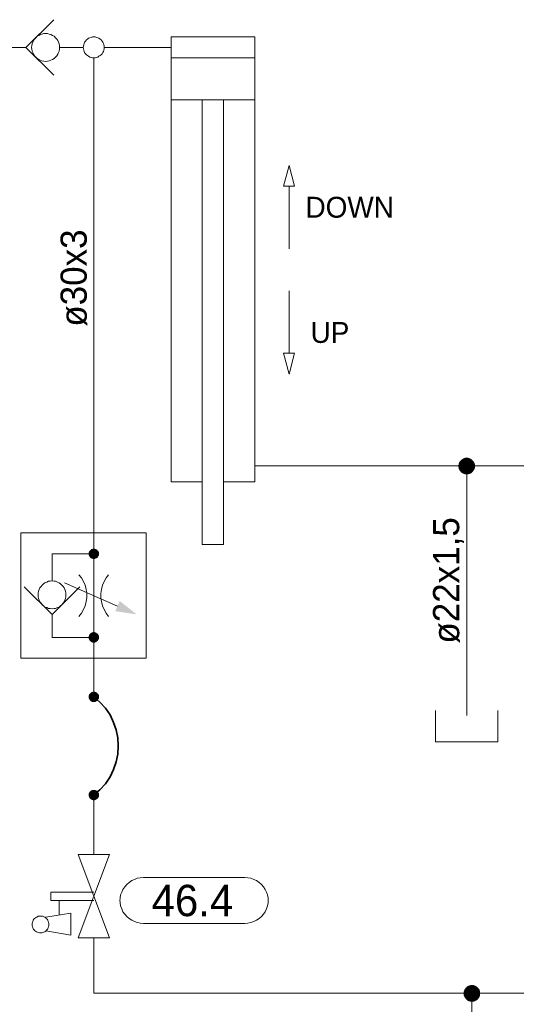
# Model space of a CAD drawing. Header units: millimetres. Extents: x 0 to 138, y 0 to 47.
# Tile 82 of 165: x 13.09 to 14.59, y 33.73 to 36.7. Entities that reach past the tile are written whole.
import ezdxf

# ---------------------------------------------------------------- set-up
doc = ezdxf.new("R2010")
doc.units = ezdxf.units.MM
for name, color, linetype in [('PDF_Geomertry', 7, 'Continuous'), ('PDF_Solid Fills', 7, 'Continuous'), ('PDF_Text', 7, 'Continuous')]:
    doc.layers.add(name, color=color, linetype=linetype)
doc.styles.add('PDF Arial', font='txt')

msp = doc.modelspace()

# ---------------------------------------------------------------- hatches: boundary and pattern name
at = {"layer": 'PDF_Solid Fills', "transparency": 33554559}
for points in [[(14.4396, 35.3521), (14.416, 35.3618), (14.4174, 35.3646)], [(14.4396, 35.3521), (14.4174, 35.3646), (14.4196, 35.3674)], [(14.4396, 35.3521), (14.4196, 35.3674), (14.4215, 35.3693)], [(14.4396, 35.3521), (14.4215, 35.3693), (14.4243, 35.3715)], [(14.4396, 35.3521), (14.4243, 35.3715), (14.4271, 35.3735)], [(14.4396, 35.3521), (14.4271, 35.3735), (14.4299, 35.3749)], [(14.4396, 35.3521), (14.4299, 35.3749), (14.4326, 35.3763)], [(14.4396, 35.3521), (14.4326, 35.3763), (14.4363, 35.3771)], [(14.4396, 35.3521), (14.4363, 35.3771), (14.4396, 35.3771)], [(14.4396, 35.3521), (14.4424, 35.3771), (14.446, 35.3763)], [(14.4396, 35.3521), (14.4396, 35.3771), (14.4424, 35.3771)], [(14.4396, 35.3521), (14.446, 35.3763), (14.4487, 35.3749)], [(14.4396, 35.3521), (14.4487, 35.3749), (14.4521, 35.3735)], [(14.4396, 35.3521), (14.4521, 35.3735), (14.4549, 35.3715)], [(14.4396, 35.3521), (14.4549, 35.3715), (14.4571, 35.3693)], [(14.4396, 35.3521), (14.4571, 35.3693), (14.459, 35.3674)], [(14.4396, 35.3521), (14.459, 35.3674), (14.4613, 35.3646)], [(14.4396, 35.3521), (14.4613, 35.3646), (14.4626, 35.3618)], [(14.4396, 35.3521), (14.414, 35.3521), (14.4146, 35.3549)], [(14.4396, 35.3521), (14.4146, 35.3485), (14.414, 35.3521)], [(14.4396, 35.3521), (14.4146, 35.3549), (14.4154, 35.3582)], [(14.4396, 35.3521), (14.4154, 35.3451), (14.4146, 35.3485)], [(14.4396, 35.3521), (14.4154, 35.3582), (14.416, 35.3618)], [(14.4396, 35.3521), (14.416, 35.3424), (14.4154, 35.3451)], [(14.4396, 35.3521), (14.4174, 35.3396), (14.416, 35.3424)], [(14.4396, 35.3521), (14.4196, 35.3368), (14.4174, 35.3396)], [(14.4396, 35.3521), (14.4215, 35.334), (14.4196, 35.3368)], [(14.4396, 35.3521), (14.4243, 35.3318), (14.4215, 35.334)], [(14.4396, 35.3521), (14.4271, 35.3299), (14.4243, 35.3318)], [(14.4396, 35.3521), (14.4299, 35.3285), (14.4271, 35.3299)], [(14.4396, 35.3521), (14.4326, 35.3276), (14.4299, 35.3285)], [(14.4396, 35.3521), (14.4363, 35.3271), (14.4326, 35.3276)], [(14.4396, 35.3521), (14.4396, 35.3263), (14.4363, 35.3271)], [(14.4396, 35.3521), (14.4626, 35.3618), (14.464, 35.3582)], [(14.4396, 35.3521), (14.464, 35.3582), (14.4646, 35.3549)], [(14.4396, 35.3521), (14.4646, 35.3549), (14.4646, 35.3521)], [(14.4396, 35.3521), (14.4424, 35.3271), (14.4396, 35.3263)], [(14.4396, 35.3521), (14.446, 35.3276), (14.4424, 35.3271)], [(14.4396, 35.3521), (14.4487, 35.3285), (14.446, 35.3276)], [(14.4396, 35.3521), (14.4521, 35.3299), (14.4487, 35.3285)], [(14.4396, 35.3521), (14.4549, 35.3318), (14.4521, 35.3299)], [(14.4396, 35.3521), (14.4571, 35.334), (14.4549, 35.3318)], [(14.4396, 35.3521), (14.459, 35.3368), (14.4571, 35.334)], [(14.4396, 35.3521), (14.4613, 35.3396), (14.459, 35.3368)], [(14.4396, 35.3521), (14.4626, 35.3424), (14.4613, 35.3396)], [(14.4396, 35.3521), (14.464, 35.3451), (14.4626, 35.3424)], [(14.4396, 35.3521), (14.4646, 35.3485), (14.464, 35.3451)], [(14.4396, 35.3521), (14.4646, 35.3521), (14.4646, 35.3485)], [(13.3174, 35.0874), (13.3035, 35.0957), (13.3049, 35.0971)], [(13.3174, 35.0874), (13.3049, 35.0971), (13.3062, 35.0985)], [(13.3174, 35.0874), (13.3062, 35.0985), (13.3076, 35.0999)], [(13.3174, 35.0874), (13.3076, 35.0999), (13.309, 35.1013)], [(13.3174, 35.0874), (13.309, 35.1013), (13.3113, 35.1021)], [(13.3174, 35.0874), (13.3113, 35.1021), (13.3132, 35.1026)], [(13.3174, 35.0874), (13.3132, 35.1026), (13.3154, 35.1035)], [(13.3174, 35.0874), (13.3154, 35.1035), (13.3174, 35.1035)], [(13.3174, 35.0874), (13.3196, 35.1035), (13.3215, 35.1026)], [(13.3174, 35.0874), (13.3174, 35.1035), (13.3196, 35.1035)], [(13.3174, 35.0874), (13.3215, 35.1026), (13.3229, 35.1021)], [(13.3174, 35.0874), (13.3229, 35.1021), (13.3251, 35.1013)], [(13.3174, 35.0874), (13.3251, 35.1013), (13.3265, 35.0999)], [(13.3174, 35.0874), (13.3265, 35.0999), (13.3285, 35.0985)], [(13.3174, 35.0874), (13.3285, 35.0985), (13.3299, 35.0971)], [(13.3174, 35.0874), (13.3299, 35.0971), (13.3307, 35.0957)], [(13.3174, 35.0874), (13.3015, 35.0896), (13.3021, 35.0915)], [(13.3174, 35.0874), (13.3015, 35.0874), (13.3015, 35.0896)], [(13.3174, 35.0874), (13.3015, 35.0854), (13.3015, 35.0874)], [(13.3174, 35.0874), (13.3021, 35.084), (13.3015, 35.0854)], [(13.3174, 35.0874), (13.3021, 35.0915), (13.3029, 35.0937)], [(13.3174, 35.0874), (13.3029, 35.0818), (13.3021, 35.084)], [(13.3174, 35.0874), (13.3029, 35.0937), (13.3035, 35.0957)], [(13.3174, 35.0874), (13.3035, 35.0799), (13.3029, 35.0818)], [(13.3174, 35.0874), (13.3049, 35.0785), (13.3035, 35.0799)], [(13.3174, 35.0874), (13.3062, 35.0763), (13.3049, 35.0785)], [(13.3174, 35.0874), (13.3076, 35.0749), (13.3062, 35.0763)], [(13.3174, 35.0874), (13.309, 35.0743), (13.3076, 35.0749)], [(13.3174, 35.0874), (13.3113, 35.0735), (13.309, 35.0743)], [(13.3174, 35.0874), (13.3132, 35.0729), (13.3113, 35.0735)], [(13.3174, 35.0874), (13.3154, 35.0721), (13.3132, 35.0729)], [(13.3174, 35.0874), (13.3174, 35.0721), (13.3154, 35.0721)], [(13.3174, 35.0874), (13.3307, 35.0957), (13.3321, 35.0937)], [(13.3174, 35.0874), (13.3321, 35.0937), (13.3326, 35.0915)], [(13.3174, 35.0874), (13.3326, 35.0915), (13.3326, 35.0896)], [(13.3174, 35.0874), (13.3326, 35.0896), (13.3326, 35.0874)], [(13.3174, 35.0874), (13.3196, 35.0721), (13.3174, 35.0721)], [(13.3174, 35.0874), (13.3215, 35.0729), (13.3196, 35.0721)], [(13.3174, 35.0874), (13.3229, 35.0735), (13.3215, 35.0729)], [(13.3174, 35.0874), (13.3251, 35.0743), (13.3229, 35.0735)], [(13.3174, 35.0874), (13.3265, 35.0749), (13.3251, 35.0743)], [(13.3174, 35.0874), (13.3285, 35.0763), (13.3265, 35.0749)], [(13.3174, 35.0874), (13.3299, 35.0785), (13.3285, 35.0763)], [(13.3174, 35.0874), (13.3307, 35.0799), (13.3299, 35.0785)], [(13.3174, 35.0874), (13.3321, 35.0818), (13.3307, 35.0799)], [(13.3174, 35.0874), (13.3326, 35.084), (13.3321, 35.0818)], [(13.3174, 35.0874), (13.3326, 35.0854), (13.3326, 35.084)], [(13.3174, 35.0874), (13.3326, 35.0874), (13.3326, 35.0854)], [(13.3174, 34.836), (13.3015, 34.8382), (13.3021, 34.8401)], [(13.3174, 34.836), (13.3015, 34.836), (13.3015, 34.8382)], [(13.3174, 34.836), (13.3015, 34.834), (13.3015, 34.836)], [(13.3174, 34.836), (13.3021, 34.8318), (13.3015, 34.834)], [(13.3174, 34.836), (13.3021, 34.8401), (13.3029, 34.8424)], [(13.3174, 34.836), (13.3029, 34.8304), (13.3021, 34.8318)], [(13.3174, 34.836), (13.3029, 34.8424), (13.3035, 34.8443)], [(13.3174, 34.836), (13.3035, 34.8285), (13.3029, 34.8304)], [(13.3174, 34.836), (13.3035, 34.8443), (13.3049, 34.8457)], [(13.3174, 34.836), (13.3049, 34.8271), (13.3035, 34.8285)], [(13.3174, 34.836), (13.3049, 34.8457), (13.3062, 34.8471)], [(13.3174, 34.836), (13.3062, 34.8249), (13.3049, 34.8271)], [(13.3174, 34.836), (13.3062, 34.8471), (13.3076, 34.8485)], [(13.3174, 34.836), (13.3076, 34.8235), (13.3062, 34.8249)], [(13.3174, 34.836), (13.3076, 34.8485), (13.309, 34.8499)], [(13.3174, 34.836), (13.309, 34.8229), (13.3076, 34.8235)], [(13.3174, 34.836), (13.309, 34.8499), (13.3113, 34.8507)], [(13.3174, 34.836), (13.3113, 34.8215), (13.309, 34.8229)], [(13.3174, 34.836), (13.3113, 34.8507), (13.3132, 34.8513)], [(13.3174, 34.836), (13.3132, 34.8207), (13.3113, 34.8215)], [(13.3174, 34.836), (13.3132, 34.8513), (13.3154, 34.8521)], [(13.3174, 34.836), (13.3154, 34.8207), (13.3132, 34.8207)], [(13.3174, 34.836), (13.3154, 34.8521), (13.3174, 34.8521)], [(13.3174, 34.836), (13.3174, 34.8207), (13.3154, 34.8207)], [(13.3174, 34.836), (13.3196, 34.8521), (13.3215, 34.8513)], [(13.3174, 34.836), (13.3174, 34.8521), (13.3196, 34.8521)], [(13.3174, 34.836), (13.3215, 34.8513), (13.3229, 34.8507)], [(13.3174, 34.836), (13.3229, 34.8507), (13.3251, 34.8499)], [(13.3174, 34.836), (13.3251, 34.8499), (13.3265, 34.8485)], [(13.3174, 34.836), (13.3265, 34.8485), (13.3285, 34.8471)], [(13.3174, 34.836), (13.3285, 34.8471), (13.3299, 34.8457)], [(13.3174, 34.836), (13.3299, 34.8457), (13.3307, 34.8443)], [(13.3174, 34.836), (13.3307, 34.8443), (13.3321, 34.8424)], [(13.3174, 34.836), (13.3321, 34.8424), (13.3326, 34.8401)], [(13.3174, 34.836), (13.3326, 34.8401), (13.3326, 34.8382)], [(13.3174, 34.836), (13.3326, 34.8382), (13.3326, 34.836)], [(13.3174, 34.836), (13.3196, 34.8207), (13.3174, 34.8207)], [(13.3174, 34.836), (13.3215, 34.8207), (13.3196, 34.8207)], [(13.3174, 34.836), (13.3229, 34.8215), (13.3215, 34.8207)], [(13.3174, 34.836), (13.3251, 34.8229), (13.3229, 34.8215)], [(13.3174, 34.836), (13.3265, 34.8235), (13.3251, 34.8229)], [(13.3174, 34.836), (13.3285, 34.8249), (13.3265, 34.8235)], [(13.3174, 34.836), (13.3299, 34.8271), (13.3285, 34.8249)], [(13.3174, 34.836), (13.3307, 34.8285), (13.3299, 34.8271)], [(13.3174, 34.836), (13.3321, 34.8304), (13.3307, 34.8285)], [(13.3174, 34.836), (13.3326, 34.8318), (13.3321, 34.8304)], [(13.3174, 34.836), (13.3326, 34.834), (13.3326, 34.8318)], [(13.3174, 34.836), (13.3326, 34.836), (13.3326, 34.834)], [(13.3174, 34.6568), (13.3015, 34.659), (13.3021, 34.661)], [(13.3174, 34.6568), (13.3015, 34.6568), (13.3015, 34.659)], [(13.3174, 34.6568), (13.3015, 34.6549), (13.3015, 34.6568)], [(13.3174, 34.6568), (13.3021, 34.6526), (13.3015, 34.6549)], [(13.3174, 34.6568), (13.3021, 34.661), (13.3029, 34.6632)], [(13.3174, 34.6568), (13.3029, 34.6513), (13.3021, 34.6526)], [(13.3174, 34.6568), (13.3029, 34.6632), (13.3035, 34.6651)], [(13.3174, 34.6568), (13.3035, 34.6493), (13.3029, 34.6513)], [(13.3174, 34.6568), (13.3035, 34.6651), (13.3049, 34.6665)], [(13.3174, 34.6568), (13.3049, 34.6479), (13.3035, 34.6493)], [(13.3174, 34.6568), (13.3049, 34.6665), (13.3062, 34.6679)], [(13.3174, 34.6568), (13.3062, 34.6457), (13.3049, 34.6479)], [(13.3174, 34.6568), (13.3062, 34.6679), (13.3076, 34.6693)], [(13.3174, 34.6568), (13.3076, 34.6443), (13.3062, 34.6457)], [(13.3174, 34.6568), (13.3076, 34.6693), (13.309, 34.6707)], [(13.3174, 34.6568), (13.309, 34.6437), (13.3076, 34.6443)], [(13.3174, 34.6568), (13.309, 34.6707), (13.3113, 34.6715)], [(13.3174, 34.6568), (13.3113, 34.6424), (13.309, 34.6437)], [(13.3174, 34.6568), (13.3113, 34.6715), (13.3132, 34.6721)], [(13.3174, 34.6568), (13.3132, 34.6415), (13.3113, 34.6424)], [(13.3174, 34.6568), (13.3132, 34.6721), (13.3154, 34.6729)], [(13.3174, 34.6568), (13.3154, 34.6415), (13.3132, 34.6415)], [(13.3174, 34.6568), (13.3154, 34.6729), (13.3174, 34.6729)], [(13.3174, 34.6568), (13.3174, 34.6415), (13.3154, 34.6415)], [(13.3174, 34.6568), (13.3196, 34.6729), (13.3215, 34.6721)], [(13.3174, 34.6568), (13.3174, 34.6729), (13.3196, 34.6729)], [(13.3174, 34.6568), (13.3215, 34.6721), (13.3229, 34.6715)], [(13.3174, 34.6568), (13.3229, 34.6715), (13.3251, 34.6707)], [(13.3174, 34.6568), (13.3251, 34.6707), (13.3265, 34.6693)], [(13.3174, 34.6568), (13.3265, 34.6693), (13.3285, 34.6679)], [(13.3174, 34.6568), (13.3285, 34.6679), (13.3299, 34.6665)], [(13.3174, 34.6568), (13.3299, 34.6665), (13.3307, 34.6651)], [(13.3174, 34.6568), (13.3307, 34.6651), (13.3321, 34.6632)], [(13.3174, 34.6568), (13.3321, 34.6632), (13.3326, 34.661)], [(13.3174, 34.6568), (13.3326, 34.661), (13.3326, 34.659)], [(13.3174, 34.6568), (13.3326, 34.659), (13.3326, 34.6568)], [(13.3174, 34.6568), (13.3196, 34.6415), (13.3174, 34.6415)], [(13.3174, 34.6568), (13.3215, 34.6415), (13.3196, 34.6415)], [(13.3174, 34.6568), (13.3229, 34.6424), (13.3215, 34.6415)], [(13.3174, 34.6568), (13.3251, 34.6437), (13.3229, 34.6424)], [(13.3174, 34.6568), (13.3265, 34.6443), (13.3251, 34.6437)], [(13.3174, 34.6568), (13.3285, 34.6457), (13.3265, 34.6443)], [(13.3174, 34.6568), (13.3299, 34.6479), (13.3285, 34.6457)], [(13.3174, 34.6568), (13.3307, 34.6493), (13.3299, 34.6479)], [(13.3174, 34.6568), (13.3321, 34.6513), (13.3307, 34.6493)], [(13.3174, 34.6568), (13.3326, 34.6526), (13.3321, 34.6513)], [(13.3174, 34.6568), (13.3326, 34.6549), (13.3326, 34.6526)], [(13.3174, 34.6568), (13.3326, 34.6568), (13.3326, 34.6549)], [(13.3174, 34.3618), (13.3015, 34.3638), (13.3021, 34.366)], [(13.3174, 34.3618), (13.3015, 34.3618), (13.3015, 34.3638)], [(13.3174, 34.3618), (13.3015, 34.3596), (13.3015, 34.3618)], [(13.3174, 34.3618), (13.3021, 34.3576), (13.3015, 34.3596)], [(13.3174, 34.3618), (13.3021, 34.366), (13.3029, 34.3674)], [(13.3174, 34.3618), (13.3029, 34.3554), (13.3021, 34.3576)], [(13.3174, 34.3618), (13.3029, 34.3674), (13.3035, 34.3693)], [(13.3174, 34.3618), (13.3035, 34.354), (13.3029, 34.3554)], [(13.3174, 34.3618), (13.3035, 34.3693), (13.3049, 34.3715)], [(13.3174, 34.3618), (13.3049, 34.3521), (13.3035, 34.354)], [(13.3174, 34.3618), (13.3049, 34.3715), (13.3062, 34.3729)], [(13.3174, 34.3618), (13.3062, 34.3507), (13.3049, 34.3521)], [(13.3174, 34.3618), (13.3062, 34.3729), (13.3076, 34.3743)], [(13.3174, 34.3618), (13.3076, 34.3493), (13.3062, 34.3507)], [(13.3174, 34.3618), (13.3076, 34.3743), (13.309, 34.3749)], [(13.3174, 34.3618), (13.309, 34.3479), (13.3076, 34.3493)], [(13.3174, 34.3618), (13.309, 34.3749), (13.3113, 34.3763)], [(13.3174, 34.3618), (13.3113, 34.3471), (13.309, 34.3479)], [(13.3174, 34.3618), (13.3113, 34.3763), (13.3132, 34.3771)], [(13.3174, 34.3618), (13.3132, 34.3465), (13.3113, 34.3471)], [(13.3174, 34.3618), (13.3132, 34.3771), (13.3154, 34.3771)], [(13.3174, 34.3618), (13.3154, 34.3457), (13.3132, 34.3465)], [(13.3174, 34.3618), (13.3154, 34.3771), (13.3174, 34.3771)], [(13.3174, 34.3618), (13.3174, 34.3457), (13.3154, 34.3457)], [(13.3174, 34.3618), (13.3215, 34.3771), (13.3229, 34.3763)], [(13.3174, 34.3618), (13.3196, 34.3771), (13.3215, 34.3771)], [(13.3174, 34.3618), (13.3174, 34.3771), (13.3196, 34.3771)], [(13.3174, 34.3618), (13.3229, 34.3763), (13.3251, 34.3749)], [(13.3174, 34.3618), (13.3251, 34.3749), (13.3265, 34.3743)], [(13.3174, 34.3618), (13.3265, 34.3743), (13.3285, 34.3729)], [(13.3174, 34.3618), (13.3285, 34.3729), (13.3299, 34.3715)], [(13.3174, 34.3618), (13.3299, 34.3715), (13.3307, 34.3693)], [(13.3174, 34.3618), (13.3307, 34.3693), (13.3321, 34.3674)], [(13.3174, 34.3618), (13.3321, 34.3674), (13.3326, 34.366)], [(13.3174, 34.3618), (13.3326, 34.366), (13.3326, 34.3638)], [(13.3174, 34.3618), (13.3326, 34.3638), (13.3326, 34.3618)], [(13.3174, 34.3618), (13.3196, 34.3457), (13.3174, 34.3457)], [(13.3174, 34.3618), (13.3215, 34.3465), (13.3196, 34.3457)], [(13.3174, 34.3618), (13.3229, 34.3471), (13.3215, 34.3465)], [(13.3174, 34.3618), (13.3251, 34.3479), (13.3229, 34.3471)], [(13.3174, 34.3618), (13.3265, 34.3493), (13.3251, 34.3479)], [(13.3174, 34.3618), (13.3285, 34.3507), (13.3265, 34.3493)], [(13.3174, 34.3618), (13.3299, 34.3521), (13.3285, 34.3507)], [(13.3174, 34.3618), (13.3307, 34.354), (13.3299, 34.3521)], [(13.3174, 34.3618), (13.3321, 34.3554), (13.3307, 34.354)], [(13.3174, 34.3618), (13.3326, 34.3576), (13.3321, 34.3554)], [(13.3174, 34.3618), (13.3326, 34.3596), (13.3326, 34.3576)], [(13.3174, 34.3618), (13.3326, 34.3618), (13.3326, 34.3596)], [(14.4549, 33.7646), (14.4299, 33.7679), (14.4307, 33.7707)], [(14.4549, 33.7646), (14.4299, 33.7646), (14.4299, 33.7679)], [(14.4549, 33.7646), (14.4299, 33.761), (14.4299, 33.7646)], [(14.4549, 33.7646), (14.4307, 33.7576), (14.4299, 33.761)], [(14.4549, 33.7646), (14.4307, 33.7707), (14.4321, 33.7743)], [(14.4549, 33.7646), (14.4321, 33.7549), (14.4307, 33.7576)], [(14.4549, 33.7646), (14.4321, 33.7743), (14.4335, 33.7771)], [(14.4549, 33.7646), (14.4335, 33.7521), (14.4321, 33.7549)], [(14.4549, 33.7646), (14.4335, 33.7771), (14.4354, 33.7799)], [(14.4549, 33.7646), (14.4354, 33.7493), (14.4335, 33.7521)], [(14.4549, 33.7646), (14.4354, 33.7799), (14.4376, 33.7818)], [(14.4549, 33.7646), (14.4376, 33.7465), (14.4354, 33.7493)], [(14.4549, 33.7646), (14.4376, 33.7818), (14.4396, 33.7846)], [(14.4549, 33.7646), (14.4396, 33.7443), (14.4376, 33.7465)], [(14.4549, 33.7646), (14.4396, 33.7846), (14.4424, 33.786)], [(14.4549, 33.7646), (14.4424, 33.7424), (14.4396, 33.7443)], [(14.4549, 33.7646), (14.4424, 33.786), (14.4451, 33.7874)], [(14.4549, 33.7646), (14.4451, 33.741), (14.4424, 33.7424)], [(14.4549, 33.7646), (14.4451, 33.7874), (14.4487, 33.7888)], [(14.4549, 33.7646), (14.4487, 33.7401), (14.4451, 33.741)], [(14.4549, 33.7646), (14.4487, 33.7888), (14.4521, 33.7896)], [(14.4549, 33.7646), (14.4521, 33.7396), (14.4487, 33.7401)], [(14.4549, 33.7646), (14.4521, 33.7896), (14.4549, 33.7896)], [(14.4549, 33.7646), (14.4549, 33.7396), (14.4521, 33.7396)], [(14.4549, 33.7646), (14.4585, 33.7896), (14.4618, 33.7888)], [(14.4549, 33.7646), (14.4549, 33.7896), (14.4585, 33.7896)], [(14.4549, 33.7646), (14.4618, 33.7888), (14.4646, 33.7874)], [(14.4549, 33.7646), (14.4646, 33.7874), (14.4674, 33.786)], [(14.4549, 33.7646), (14.4674, 33.786), (14.4701, 33.7846)], [(14.4549, 33.7646), (14.4701, 33.7846), (14.4729, 33.7818)], [(14.4549, 33.7646), (14.4729, 33.7818), (14.4751, 33.7799)], [(14.4549, 33.7646), (14.4751, 33.7799), (14.4771, 33.7771)], [(14.4549, 33.7646), (14.4771, 33.7771), (14.4785, 33.7743)], [(14.4549, 33.7646), (14.4785, 33.7743), (14.4793, 33.7707)], [(14.4549, 33.7646), (14.4793, 33.7707), (14.4799, 33.7679)], [(14.4549, 33.7646), (14.4799, 33.7679), (14.4799, 33.7646)], [(14.4549, 33.7646), (14.4585, 33.7396), (14.4549, 33.7396)], [(14.4549, 33.7646), (14.4618, 33.7401), (14.4585, 33.7396)], [(14.4549, 33.7646), (14.4646, 33.741), (14.4618, 33.7401)], [(14.4549, 33.7646), (14.4674, 33.7424), (14.4646, 33.741)], [(14.4549, 33.7646), (14.4701, 33.7443), (14.4674, 33.7424)], [(14.4549, 33.7646), (14.4729, 33.7465), (14.4701, 33.7443)], [(14.4549, 33.7646), (14.4751, 33.7493), (14.4729, 33.7465)], [(14.4549, 33.7646), (14.4771, 33.7521), (14.4751, 33.7493)], [(14.4549, 33.7646), (14.4785, 33.7549), (14.4771, 33.7521)], [(14.4549, 33.7646), (14.4793, 33.7576), (14.4785, 33.7549)], [(14.4549, 33.7646), (14.4799, 33.761), (14.4793, 33.7576)], [(14.4549, 33.7646), (14.4799, 33.7646), (14.4799, 33.761)]]:
    msp.add_hatch(color=256, dxfattribs=at).paths.add_polyline_path(points)

# ---------------------------------------------------------------- linework, layer by layer
at = {"layer": 'PDF_Geomertry', "lineweight": 15}
for points in [[(13.1965, 36.6957), (13.1126, 36.6124), (13.1965, 36.5285)], [(13.6438, 35.3049), (13.5501, 35.3049), (13.5501, 36.6437), (13.8015, 36.6437), (13.8015, 35.3049), (13.7071, 35.3049)], [(13.1126, 36.6124), (13.034, 36.6124)], [(13.214, 36.6124), (13.239, 36.6124), (13.2854, 36.6124)], [(13.3487, 36.6124), (13.5501, 36.6124)], [(13.3174, 35.0874), (13.3174, 35.1507), (13.3174, 36.5804)], [(13.8015, 36.5804), (13.5501, 36.5804)], [(13.8015, 36.4549), (13.5501, 36.4549)], [(13.7071, 36.4549), (13.7071, 35.116), (13.6438, 35.116), (13.6438, 36.4549)], [(13.9049, 36.0054), (13.9049, 36.1943)], [(13.9049, 35.8799), (13.9049, 35.6915)], [(13.8015, 35.3521), (14.4396, 35.3521), (15.0335, 35.3521)], [(14.4396, 34.6007), (14.4396, 34.6604), (14.4396, 35.3521)], [(13.1918, 34.9049), (13.1918, 34.8804), (13.1918, 34.836), (13.3174, 34.836), (13.3174, 35.0874), (13.1918, 35.0874), (13.1918, 35.0063)], [(13.2724, 34.8993), (13.2799, 34.909), (13.2862, 34.9201), (13.291, 34.9313), (13.2946, 34.9438), (13.296, 34.9554), (13.296, 34.9679), (13.2946, 34.9804), (13.291, 34.9929), (13.2862, 35.004), (13.2799, 35.0151), (13.2724, 35.0249)], [(13.3618, 35.0249), (13.3543, 35.0151), (13.3479, 35.004), (13.3432, 34.9929), (13.3404, 34.9804), (13.3382, 34.9679), (13.3382, 34.9554), (13.3404, 34.9438), (13.3432, 34.9313), (13.3479, 34.9201), (13.3543, 34.909), (13.3618, 34.8993)], [(13.2751, 34.9888), (13.1918, 34.9049), (13.1076, 34.9888)], [(13.2293, 34.9999), (13.3882, 34.9304)], [(13.3174, 34.6568), (13.3174, 34.7735), (13.3174, 34.836)], [(14.3451, 34.616), (14.3451, 34.5221), (14.5335, 34.5221), (14.5335, 34.616)], [(13.3174, 34.3618), (13.3174, 34.1826)], [(13.3174, 34.0443), (13.1882, 34.0443), (13.1882, 34.0693), (13.3174, 34.0693)], [(13.2132, 33.9999), (13.2132, 34.0443)], [(13.1724, 33.9526), (13.2479, 33.9401), (13.2479, 34.0063), (13.1724, 33.9937)], [(13.3174, 33.9313), (13.3174, 33.7646), (14.4549, 33.7646)], [(15.2437, 33.1138), (14.4549, 33.1138), (14.4549, 33.7646), (15.5424, 33.7646), (15.5424, 33.9313)]]:
    msp.add_lwpolyline(points, dxfattribs=at)
for points in [[(13.214, 36.6124), (13.214, 36.6179), (13.2126, 36.6229), (13.2113, 36.6285), (13.2085, 36.6332), (13.2057, 36.6374), (13.2021, 36.6415), (13.1979, 36.6457), (13.1932, 36.6485), (13.1882, 36.6513), (13.1826, 36.6526), (13.1779, 36.654), (13.1724, 36.654), (13.1668, 36.654), (13.1612, 36.6526), (13.1562, 36.6513), (13.1515, 36.6485), (13.1465, 36.6457), (13.1424, 36.6415), (13.139, 36.6374), (13.1362, 36.6332), (13.1335, 36.6285), (13.1321, 36.6229), (13.1307, 36.6179), (13.1299, 36.6124), (13.1307, 36.6068), (13.1321, 36.6013), (13.1335, 36.5965), (13.1362, 36.5915), (13.139, 36.5868), (13.1424, 36.5826), (13.1465, 36.579), (13.1515, 36.5757), (13.1562, 36.5735), (13.1612, 36.5715), (13.1668, 36.5707), (13.1724, 36.5701), (13.1779, 36.5707), (13.1826, 36.5715), (13.1882, 36.5735), (13.1932, 36.5757), (13.1979, 36.579), (13.2021, 36.5826), (13.2057, 36.5868), (13.2085, 36.5915), (13.2113, 36.5965), (13.2126, 36.6013), (13.214, 36.6068), (13.214, 36.6124)], [(13.3487, 36.6124), (13.3487, 36.6165), (13.3474, 36.6201), (13.3465, 36.6243), (13.3446, 36.6276), (13.3424, 36.6313), (13.3396, 36.6346), (13.3363, 36.6374), (13.3326, 36.6396), (13.3293, 36.6415), (13.3251, 36.6424), (13.3215, 36.6437), (13.3174, 36.6437), (13.3132, 36.6437), (13.309, 36.6424), (13.3049, 36.6415), (13.3015, 36.6396), (13.2979, 36.6374), (13.2951, 36.6346), (13.2924, 36.6313), (13.2896, 36.6276), (13.2882, 36.6243), (13.2868, 36.6201), (13.2862, 36.6165), (13.2854, 36.6124), (13.2862, 36.6082), (13.2868, 36.604), (13.2882, 36.5999), (13.2896, 36.5965), (13.2924, 36.5929), (13.2951, 36.5901), (13.2979, 36.5874), (13.3015, 36.5854), (13.3049, 36.5832), (13.309, 36.5818), (13.3132, 36.5813), (13.3174, 36.5804), (13.3215, 36.5813), (13.3251, 36.5818), (13.3293, 36.5832), (13.3326, 36.5854), (13.3363, 36.5874), (13.3396, 36.5901), (13.3424, 36.5929), (13.3446, 36.5965), (13.3465, 36.5999), (13.3474, 36.604), (13.3487, 36.6082), (13.3487, 36.6124)], [(13.8882, 36.1943), (13.9215, 36.1943), (13.9049, 36.2568), (13.8882, 36.1943)], [(13.9215, 35.6915), (13.8882, 35.6915), (13.9049, 35.6285), (13.9215, 35.6915)], [(13.4743, 35.1507), (13.0974, 35.1507), (13.0974, 34.7735), (13.4743, 34.7735), (13.4743, 35.1507)], [(13.2335, 34.9638), (13.2326, 34.9693), (13.2321, 34.9749), (13.2299, 34.9799), (13.2279, 34.9854), (13.2251, 34.9896), (13.221, 34.9937), (13.2168, 34.9971), (13.2126, 35.0007), (13.2076, 35.0026), (13.2021, 35.0049), (13.1974, 35.0054), (13.1918, 35.0063), (13.1863, 35.0054), (13.1807, 35.0049), (13.1757, 35.0026), (13.1701, 35.0007), (13.166, 34.9971), (13.1618, 34.9937), (13.1585, 34.9896), (13.1549, 34.9854), (13.1529, 34.9799), (13.1507, 34.9749), (13.1501, 34.9693), (13.1493, 34.9638), (13.1501, 34.959), (13.1507, 34.9535), (13.1529, 34.9479), (13.1549, 34.9429), (13.1585, 34.9387), (13.1618, 34.9346), (13.166, 34.9313), (13.1701, 34.9276), (13.1757, 34.9257), (13.1807, 34.9235), (13.1863, 34.9229), (13.1918, 34.9221), (13.1974, 34.9229), (13.2021, 34.9235), (13.2076, 34.9257), (13.2126, 34.9276), (13.2168, 34.9313), (13.221, 34.9346), (13.2251, 34.9387), (13.2279, 34.9429), (13.2299, 34.9479), (13.2321, 34.9535), (13.2326, 34.959), (13.2335, 34.9638)], [(13.2701, 33.9313), (13.3646, 34.1826), (13.2701, 34.1826), (13.3646, 33.9313), (13.2701, 33.9313)], [(13.7715, 34.1132), (13.7807, 34.1124), (13.7896, 34.111), (13.7987, 34.1076), (13.8071, 34.104), (13.8146, 34.0985), (13.8215, 34.0924), (13.8279, 34.0854), (13.8326, 34.0776), (13.8368, 34.0693), (13.8396, 34.061), (13.8418, 34.0521), (13.8424, 34.0424), (13.8424, 34.0457), (13.8418, 34.0368), (13.8396, 34.0276), (13.8368, 34.0187), (13.8326, 34.0104), (13.8279, 34.0026), (13.8215, 33.9957), (13.8146, 33.9896), (13.8071, 33.9846), (13.7987, 33.9804), (13.7896, 33.9776), (13.7807, 33.9757), (13.7715, 33.9749), (13.4668, 33.9749), (13.4571, 33.9757), (13.4479, 33.9776), (13.4396, 33.9804), (13.4312, 33.9846), (13.4237, 33.9896), (13.4168, 33.9957), (13.4104, 34.0026), (13.4049, 34.0104), (13.4015, 34.0187), (13.3979, 34.0276), (13.3965, 34.0368), (13.396, 34.0457), (13.396, 34.0424), (13.3965, 34.0521), (13.3979, 34.061), (13.4015, 34.0693), (13.4049, 34.0776), (13.4104, 34.0854), (13.4168, 34.0924), (13.4237, 34.0985), (13.4312, 34.104), (13.4396, 34.1076), (13.4479, 34.111), (13.4571, 34.1124), (13.4668, 34.1132), (13.7715, 34.1132)], [(13.1821, 33.9721), (13.1821, 33.9749), (13.1812, 33.9785), (13.1799, 33.9813), (13.1785, 33.9846), (13.1771, 33.9874), (13.1743, 33.9896), (13.1724, 33.9915), (13.1696, 33.9937), (13.1668, 33.9951), (13.1632, 33.9965), (13.1604, 33.9965), (13.1571, 33.9971), (13.1535, 33.9965), (13.1501, 33.9965), (13.1474, 33.9951), (13.1446, 33.9937), (13.1418, 33.9915), (13.139, 33.9896), (13.1368, 33.9874), (13.1349, 33.9846), (13.1335, 33.9813), (13.1326, 33.9785), (13.1321, 33.9749), (13.1321, 33.9721), (13.1321, 33.9687), (13.1326, 33.9651), (13.1335, 33.9624), (13.1349, 33.959), (13.1368, 33.9568), (13.139, 33.954), (13.1418, 33.9521), (13.1446, 33.9499), (13.1474, 33.9485), (13.1501, 33.9479), (13.1535, 33.9471), (13.1571, 33.9465), (13.1604, 33.9471), (13.1632, 33.9479), (13.1668, 33.9485), (13.1696, 33.9499), (13.1724, 33.9521), (13.1743, 33.954), (13.1771, 33.9568), (13.1785, 33.959), (13.1799, 33.9624), (13.1812, 33.9651), (13.1821, 33.9687), (13.1821, 33.9721)]]:
    msp.add_lwpolyline(points, close=True, dxfattribs=at)
at = {"layer": 'PDF_Geomertry', "lineweight": 0}
for points in [[(14.4271, 35.3521), (14.4271, 35.3499), (14.4271, 35.3485), (14.4279, 35.3471), (14.4285, 35.3457), (14.4293, 35.3443), (14.4307, 35.3429), (14.4321, 35.3415), (14.4335, 35.341), (14.4349, 35.3401), (14.4363, 35.3396), (14.4376, 35.3396), (14.4396, 35.3396), (14.441, 35.3396), (14.4424, 35.3396), (14.4446, 35.3401), (14.446, 35.341), (14.4474, 35.3415), (14.4479, 35.3429), (14.4493, 35.3443), (14.4501, 35.3457), (14.4507, 35.3471), (14.4515, 35.3485), (14.4521, 35.3499), (14.4521, 35.3521), (14.4521, 35.3535), (14.4515, 35.3549), (14.4507, 35.3568), (14.4501, 35.3582), (14.4493, 35.3596), (14.4479, 35.3604), (14.4474, 35.3618), (14.446, 35.3624), (14.4446, 35.3632), (14.4424, 35.3638), (14.441, 35.3646), (14.4396, 35.3646), (14.4376, 35.3646), (14.4363, 35.3638), (14.4349, 35.3632), (14.4335, 35.3624), (14.4321, 35.3618), (14.4307, 35.3604), (14.4293, 35.3596), (14.4285, 35.3582), (14.4279, 35.3568), (14.4271, 35.3549), (14.4271, 35.3535), (14.4271, 35.3521)], [(13.309, 35.0874), (13.309, 35.0868), (13.3099, 35.0854), (13.3099, 35.0846), (13.3104, 35.084), (13.3113, 35.0832), (13.3118, 35.0818), (13.3126, 35.0813), (13.3132, 35.0813), (13.314, 35.0804), (13.3154, 35.0799), (13.316, 35.0799), (13.3174, 35.0799), (13.3182, 35.0799), (13.3196, 35.0799), (13.3201, 35.0804), (13.321, 35.0813), (13.3224, 35.0813), (13.3229, 35.0818), (13.3237, 35.0832), (13.3237, 35.084), (13.3243, 35.0846), (13.3251, 35.0854), (13.3251, 35.0868), (13.3251, 35.0874), (13.3251, 35.0888), (13.3251, 35.0896), (13.3243, 35.091), (13.3237, 35.0915), (13.3237, 35.0924), (13.3229, 35.0929), (13.3224, 35.0937), (13.321, 35.0943), (13.3201, 35.0951), (13.3196, 35.0951), (13.3182, 35.0957), (13.3174, 35.0957), (13.316, 35.0957), (13.3154, 35.0951), (13.314, 35.0951), (13.3132, 35.0943), (13.3126, 35.0937), (13.3118, 35.0929), (13.3113, 35.0924), (13.3104, 35.0915), (13.3099, 35.091), (13.3099, 35.0896), (13.309, 35.0888), (13.309, 35.0874)], [(13.309, 34.836), (13.309, 34.8354), (13.3099, 34.834), (13.3099, 34.8332), (13.3104, 34.8326), (13.3113, 34.8313), (13.3118, 34.8304), (13.3126, 34.8299), (13.3132, 34.8299), (13.314, 34.829), (13.3154, 34.8285), (13.316, 34.8285), (13.3174, 34.8285), (13.3182, 34.8285), (13.3196, 34.8285), (13.3201, 34.829), (13.321, 34.8299), (13.3224, 34.8299), (13.3229, 34.8304), (13.3237, 34.8313), (13.3237, 34.8326), (13.3243, 34.8332), (13.3251, 34.834), (13.3251, 34.8354), (13.3251, 34.836), (13.3251, 34.8374), (13.3251, 34.8382), (13.3243, 34.8396), (13.3237, 34.8401), (13.3237, 34.841), (13.3229, 34.8415), (13.3224, 34.8424), (13.321, 34.8429), (13.3201, 34.8437), (13.3196, 34.8437), (13.3182, 34.8443), (13.3174, 34.8443), (13.316, 34.8443), (13.3154, 34.8437), (13.314, 34.8437), (13.3132, 34.8429), (13.3126, 34.8424), (13.3118, 34.8415), (13.3113, 34.841), (13.3104, 34.8401), (13.3099, 34.8396), (13.3099, 34.8382), (13.309, 34.8374), (13.309, 34.836)], [(13.309, 34.6568), (13.309, 34.6563), (13.3099, 34.6549), (13.3099, 34.654), (13.3104, 34.6535), (13.3113, 34.6521), (13.3118, 34.6513), (13.3126, 34.6507), (13.3132, 34.6507), (13.314, 34.6499), (13.3154, 34.6493), (13.316, 34.6493), (13.3174, 34.6493), (13.3182, 34.6493), (13.3196, 34.6493), (13.3201, 34.6499), (13.321, 34.6507), (13.3224, 34.6507), (13.3229, 34.6513), (13.3237, 34.6521), (13.3237, 34.6535), (13.3243, 34.654), (13.3251, 34.6549), (13.3251, 34.6563), (13.3251, 34.6568), (13.3251, 34.6582), (13.3251, 34.659), (13.3243, 34.6604), (13.3237, 34.661), (13.3237, 34.6618), (13.3229, 34.6624), (13.3224, 34.6632), (13.321, 34.6638), (13.3201, 34.6646), (13.3196, 34.6646), (13.3182, 34.6651), (13.3174, 34.6651), (13.316, 34.6651), (13.3154, 34.6646), (13.314, 34.6646), (13.3132, 34.6638), (13.3126, 34.6632), (13.3118, 34.6624), (13.3113, 34.6618), (13.3104, 34.661), (13.3099, 34.6604), (13.3099, 34.659), (13.309, 34.6582), (13.309, 34.6568)], [(13.309, 34.3618), (13.309, 34.3604), (13.3099, 34.3596), (13.3099, 34.3582), (13.3104, 34.3576), (13.3113, 34.3568), (13.3118, 34.3563), (13.3126, 34.3554), (13.3132, 34.3549), (13.314, 34.354), (13.3154, 34.354), (13.316, 34.354), (13.3174, 34.354), (13.3182, 34.354), (13.3196, 34.354), (13.3201, 34.354), (13.321, 34.3549), (13.3224, 34.3554), (13.3229, 34.3563), (13.3237, 34.3568), (13.3237, 34.3576), (13.3243, 34.3582), (13.3251, 34.3596), (13.3251, 34.3604), (13.3251, 34.3618), (13.3251, 34.3624), (13.3251, 34.3638), (13.3243, 34.3646), (13.3237, 34.3651), (13.3237, 34.3665), (13.3229, 34.3674), (13.3224, 34.3679), (13.321, 34.3687), (13.3201, 34.3687), (13.3196, 34.3693), (13.3182, 34.3693), (13.3174, 34.3693), (13.316, 34.3693), (13.3154, 34.3693), (13.314, 34.3687), (13.3132, 34.3687), (13.3126, 34.3679), (13.3118, 34.3674), (13.3113, 34.3665), (13.3104, 34.3651), (13.3099, 34.3646), (13.3099, 34.3638), (13.309, 34.3624), (13.309, 34.3618)], [(14.4424, 33.7646), (14.4424, 33.7624), (14.4432, 33.761), (14.4438, 33.7596), (14.4446, 33.7582), (14.4451, 33.7568), (14.446, 33.7554), (14.4474, 33.754), (14.4487, 33.7535), (14.4501, 33.7526), (14.4521, 33.7521), (14.4535, 33.7521), (14.4549, 33.7521), (14.4571, 33.7521), (14.4585, 33.7521), (14.4599, 33.7526), (14.4613, 33.7535), (14.4626, 33.754), (14.464, 33.7554), (14.4654, 33.7568), (14.466, 33.7582), (14.4668, 33.7596), (14.4674, 33.761), (14.4674, 33.7624), (14.4674, 33.7646), (14.4674, 33.766), (14.4674, 33.7674), (14.4668, 33.7693), (14.466, 33.7707), (14.4654, 33.7721), (14.464, 33.7735), (14.4626, 33.7743), (14.4613, 33.7749), (14.4599, 33.7763), (14.4585, 33.7763), (14.4571, 33.7771), (14.4549, 33.7771), (14.4535, 33.7771), (14.4521, 33.7763), (14.4501, 33.7763), (14.4487, 33.7749), (14.4474, 33.7743), (14.446, 33.7735), (14.4451, 33.7721), (14.4446, 33.7707), (14.4438, 33.7693), (14.4432, 33.7674), (14.4424, 33.766), (14.4424, 33.7646)]]:
    msp.add_lwpolyline(points, close=True, dxfattribs=at)
at = {"layer": 'PDF_Geomertry', "lineweight": 35}
msp.add_lwpolyline([(13.3174, 34.3618), (13.3354, 34.3776), (13.3521, 34.3957), (13.366, 34.416), (13.3765, 34.4382), (13.3849, 34.461), (13.3896, 34.4846), (13.391, 34.5096), (13.3896, 34.534), (13.3849, 34.5576), (13.3765, 34.5804), (13.366, 34.6026), (13.3521, 34.6229), (13.3354, 34.641), (13.3174, 34.6568)], dxfattribs=at)
at = {"layer": 'PDF_Solid Fills', "transparency": 33554559}
msp.add_solid([(13.3951, 34.9457), (13.3821, 34.9151), (13.3951, 34.9457), (13.446, 34.9054)], dxfattribs=at)

# ---------------------------------------------------------------- texts
at = {"layer": 'PDF_Text', "attachment_point": 7, "style": 'PDF Arial'}
for s, insert, char_height in [('DOWN', (13.9543, 36.0988), 0.06283), ('UP', (13.9696, 35.7218), 0.06283), ('46.4', (13.491, 33.9955), 0.09445)]:
    msp.add_mtext(s, dxfattribs=dict(at, insert=insert, char_height=char_height))
at = {"layer": 'PDF_Text', "char_height": 0.07874, "attachment_point": 7, "rotation": 90, "style": 'PDF Arial'}
for s, insert in [('ø30x3', (13.298, 35.7715)), ('ø22x1,5', (14.4315, 34.8174))]:
    msp.add_mtext(s, dxfattribs=dict(at, insert=insert))

doc.saveas('drawing.dxf')
